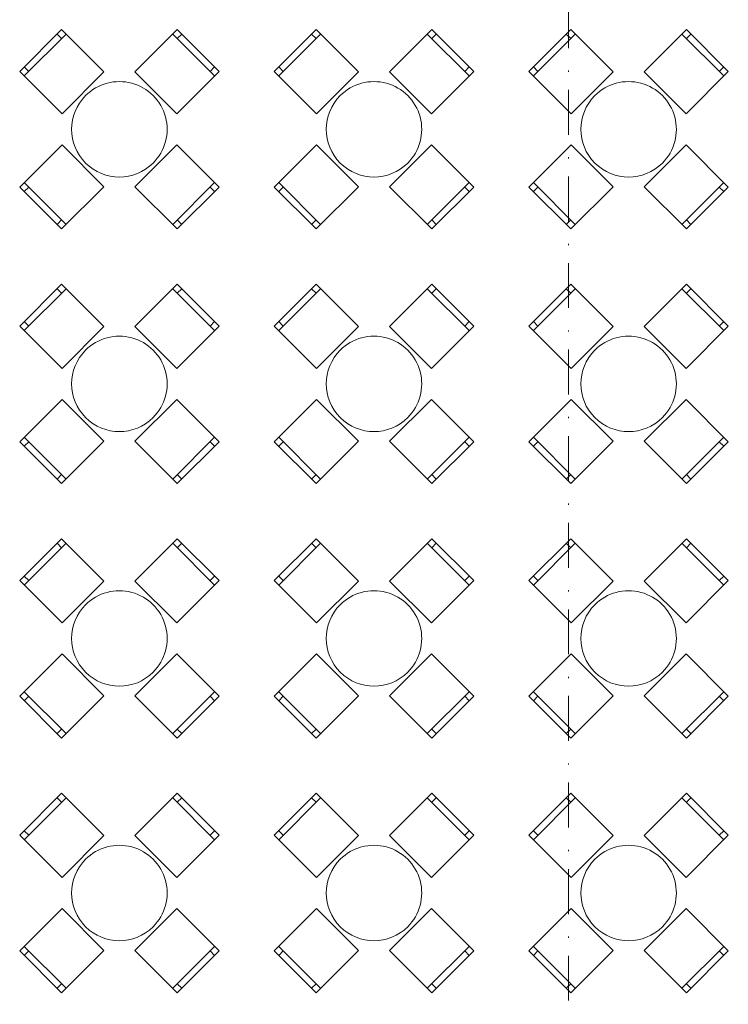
# Model space of a CAD drawing. Header units: millimetres. Extents: x 0 to 1184, y 0 to 836.
# Tile 67 of 86: x 128 to 184, y 546 to 623. Entities that reach past the tile are written whole.
import ezdxf
from ezdxf.xclip import XClip

# ---------------------------------------------------------------- set-up
doc = ezdxf.new("R2010")
doc.units = ezdxf.units.MM
doc.header["$MEASUREMENT"] = 0
doc.header["$XCLIPFRAME"] = 0
doc.linetypes.add('Штрихпунктирная', pattern=[6.702778, 3.527778, -1.763889, 0, -1.411111])
doc.layers.add('Интерьер - Мебель', color=7, linetype='Continuous')
doc.layers.add('Элемент Модели - Оси', color=7, linetype='Continuous')

# ---------------------------------------------------------------- blocks, each defined once
blk = doc.blocks.new('Чертеж_4_4', base_point=(-278.479, 89.564))
at = {"layer": 'Интерьер - Мебель', "color": 7, "linetype": 'Continuous', "lineweight": 15}
for p, q in [((128.762, 618.931), (132.05, 622.219)), ((131.697, 621.866), (131.343, 622.219)), ((140.429, 622.219), (143.717, 618.931)), ((140.783, 621.866), (141.136, 622.219)), ((148.762, 618.931), (152.05, 622.219)), ((151.697, 621.866), (151.343, 622.219)), ((160.429, 622.219), (163.717, 618.931)), ((160.783, 621.866), (161.136, 622.219)), ((168.762, 618.931), (172.05, 622.219)), ((171.697, 621.866), (171.343, 622.219)), ((180.429, 622.219), (183.717, 618.931)), ((180.783, 621.866), (181.136, 622.219)), ((129.116, 619.285), (128.762, 619.638)), ((143.364, 619.285), (143.717, 619.638)), ((149.116, 619.285), (148.762, 619.638)), ((163.364, 619.285), (163.717, 619.638)), ((169.116, 619.285), (168.762, 619.638)), ((183.364, 619.285), (183.717, 619.638)), ((132.05, 607.264), (128.762, 610.552)), ((143.717, 610.552), (140.429, 607.264)), ((152.05, 607.264), (148.762, 610.552)), ((163.717, 610.552), (160.429, 607.264)), ((172.05, 607.264), (168.762, 610.552)), ((183.717, 610.552), (180.429, 607.264)), ((129.116, 610.198), (128.762, 609.845)), ((143.364, 610.198), (143.717, 609.845)), ((149.116, 610.198), (148.762, 609.845)), ((163.364, 610.198), (163.717, 609.845)), ((169.116, 610.198), (168.762, 609.845)), ((183.364, 610.198), (183.717, 609.845)), ((131.697, 607.617), (131.343, 607.264)), ((140.783, 607.617), (141.136, 607.264)), ((151.697, 607.617), (151.343, 607.264)), ((160.783, 607.617), (161.136, 607.264)), ((171.697, 607.617), (171.343, 607.264)), ((180.783, 607.617), (181.136, 607.264)), ((128.762, 598.931), (132.05, 602.219)), ((131.697, 601.866), (131.343, 602.219)), ((140.429, 602.219), (143.717, 598.931)), ((140.783, 601.866), (141.136, 602.219)), ((148.762, 598.931), (152.05, 602.219)), ((151.697, 601.866), (151.343, 602.219)), ((160.429, 602.219), (163.717, 598.931)), ((160.783, 601.866), (161.136, 602.219)), ((168.762, 598.931), (172.05, 602.219)), ((171.697, 601.866), (171.343, 602.219)), ((180.429, 602.219), (183.717, 598.931)), ((180.783, 601.866), (181.136, 602.219)), ((129.116, 599.285), (128.762, 599.638)), ((143.364, 599.285), (143.717, 599.638)), ((149.116, 599.285), (148.762, 599.638)), ((163.364, 599.285), (163.717, 599.638)), ((169.116, 599.285), (168.762, 599.638)), ((183.364, 599.285), (183.717, 599.638)), ((132.05, 587.264), (128.762, 590.552)), ((143.717, 590.552), (140.429, 587.264)), ((152.05, 587.264), (148.762, 590.552)), ((163.717, 590.552), (160.429, 587.264)), ((172.05, 587.264), (168.762, 590.552)), ((183.717, 590.552), (180.429, 587.264)), ((129.116, 590.198), (128.762, 589.845)), ((143.364, 590.198), (143.717, 589.845)), ((149.116, 590.198), (148.762, 589.845)), ((163.364, 590.198), (163.717, 589.845)), ((169.116, 590.198), (168.762, 589.845)), ((183.364, 590.198), (183.717, 589.845)), ((131.697, 587.617), (131.343, 587.264)), ((140.783, 587.617), (141.136, 587.264)), ((151.697, 587.617), (151.343, 587.264)), ((160.783, 587.617), (161.136, 587.264)), ((171.697, 587.617), (171.343, 587.264)), ((180.783, 587.617), (181.136, 587.264)), ((128.762, 578.931), (132.05, 582.219)), ((131.697, 581.866), (131.343, 582.219)), ((140.429, 582.219), (143.717, 578.931)), ((140.783, 581.866), (141.136, 582.219)), ((148.762, 578.931), (152.05, 582.219)), ((151.697, 581.866), (151.343, 582.219)), ((160.429, 582.219), (163.717, 578.931)), ((160.783, 581.866), (161.136, 582.219)), ((168.762, 578.931), (172.05, 582.219)), ((171.697, 581.866), (171.343, 582.219)), ((180.429, 582.219), (183.717, 578.931)), ((180.783, 581.866), (181.136, 582.219)), ((129.116, 579.285), (128.762, 579.638)), ((143.364, 579.285), (143.717, 579.638)), ((149.116, 579.285), (148.762, 579.638)), ((163.364, 579.285), (163.717, 579.638)), ((169.116, 579.285), (168.762, 579.638)), ((183.364, 579.285), (183.717, 579.638)), ((132.05, 567.264), (128.762, 570.552)), ((129.116, 570.198), (128.762, 569.845)), ((143.717, 570.552), (140.429, 567.264)), ((143.364, 570.198), (143.717, 569.845)), ((152.05, 567.264), (148.762, 570.552)), ((149.116, 570.198), (148.762, 569.845)), ((163.717, 570.552), (160.429, 567.264)), ((163.364, 570.198), (163.717, 569.845)), ((172.05, 567.264), (168.762, 570.552)), ((169.116, 570.198), (168.762, 569.845)), ((183.717, 570.552), (180.429, 567.264)), ((183.364, 570.198), (183.717, 569.845)), ((131.697, 567.617), (131.343, 567.264)), ((140.783, 567.617), (141.136, 567.264)), ((151.697, 567.617), (151.343, 567.264)), ((160.783, 567.617), (161.136, 567.264)), ((171.697, 567.617), (171.343, 567.264)), ((180.783, 567.617), (181.136, 567.264)), ((128.762, 558.931), (132.05, 562.219)), ((131.697, 561.866), (131.343, 562.219)), ((140.429, 562.219), (143.717, 558.931)), ((140.783, 561.866), (141.136, 562.219)), ((148.762, 558.931), (152.05, 562.219)), ((151.697, 561.866), (151.343, 562.219)), ((160.429, 562.219), (163.717, 558.931)), ((160.783, 561.866), (161.136, 562.219)), ((168.762, 558.931), (172.05, 562.219)), ((171.697, 561.866), (171.343, 562.219)), ((180.429, 562.219), (183.717, 558.931)), ((180.783, 561.866), (181.136, 562.219)), ((129.116, 559.285), (128.762, 559.638)), ((143.364, 559.285), (143.717, 559.638)), ((149.116, 559.285), (148.762, 559.638)), ((163.364, 559.285), (163.717, 559.638)), ((169.116, 559.285), (168.762, 559.638)), ((183.364, 559.285), (183.717, 559.638)), ((132.05, 547.264), (128.762, 550.552)), ((129.116, 550.198), (128.762, 549.845)), ((143.717, 550.552), (140.429, 547.264)), ((143.364, 550.198), (143.717, 549.845)), ((152.05, 547.264), (148.762, 550.552)), ((149.116, 550.198), (148.762, 549.845)), ((163.717, 550.552), (160.429, 547.264)), ((163.364, 550.198), (163.717, 549.845)), ((172.05, 547.264), (168.762, 550.552)), ((169.116, 550.198), (168.762, 549.845)), ((183.717, 550.552), (180.429, 547.264)), ((183.364, 550.198), (183.717, 549.845)), ((131.697, 547.617), (131.343, 547.264)), ((140.783, 547.617), (141.136, 547.264)), ((151.697, 547.617), (151.343, 547.264)), ((160.783, 547.617), (161.136, 547.264)), ((171.697, 547.617), (171.343, 547.264)), ((180.783, 547.617), (181.136, 547.264))]:
    blk.add_line(p, q, dxfattribs=at)
at = {"layer": 'Интерьер - Мебель', "color": 7, "linetype": 'Continuous', "lineweight": 15, "flags": 128}
for points in [[(131.732, 615.961), (135.02, 619.249), (131.697, 622.573), (128.409, 619.285)], [(137.459, 619.249), (140.748, 615.961), (144.071, 619.285), (140.783, 622.573)], [(151.732, 615.961), (155.02, 619.249), (151.697, 622.573), (148.409, 619.285)], [(157.459, 619.249), (160.748, 615.961), (164.071, 619.285), (160.783, 622.573)], [(171.732, 615.961), (175.02, 619.249), (171.697, 622.573), (168.409, 619.285)], [(177.459, 619.249), (180.748, 615.961), (184.071, 619.285), (180.783, 622.573)], [(135.02, 610.234), (131.732, 613.522), (128.409, 610.198), (131.697, 606.91)], [(140.748, 613.522), (137.459, 610.234), (140.783, 606.91), (144.071, 610.198)], [(155.02, 610.234), (151.732, 613.522), (148.409, 610.198), (151.697, 606.91)], [(160.748, 613.522), (157.459, 610.234), (160.783, 606.91), (164.071, 610.198)], [(175.02, 610.234), (171.732, 613.522), (168.409, 610.198), (171.697, 606.91)], [(180.748, 613.522), (177.459, 610.234), (180.783, 606.91), (184.071, 610.198)], [(131.732, 595.961), (135.02, 599.249), (131.697, 602.573), (128.409, 599.285)], [(137.459, 599.249), (140.748, 595.961), (144.071, 599.285), (140.783, 602.573)], [(151.732, 595.961), (155.02, 599.249), (151.697, 602.573), (148.409, 599.285)], [(157.459, 599.249), (160.748, 595.961), (164.071, 599.285), (160.783, 602.573)], [(171.732, 595.961), (175.02, 599.249), (171.697, 602.573), (168.409, 599.285)], [(177.459, 599.249), (180.748, 595.961), (184.071, 599.285), (180.783, 602.573)], [(135.02, 590.234), (131.732, 593.522), (128.409, 590.198), (131.697, 586.91)], [(140.748, 593.522), (137.459, 590.234), (140.783, 586.91), (144.071, 590.198)], [(155.02, 590.234), (151.732, 593.522), (148.409, 590.198), (151.697, 586.91)], [(160.748, 593.522), (157.459, 590.234), (160.783, 586.91), (164.071, 590.198)], [(175.02, 590.234), (171.732, 593.522), (168.409, 590.198), (171.697, 586.91)], [(180.748, 593.522), (177.459, 590.234), (180.783, 586.91), (184.071, 590.198)], [(131.732, 575.961), (135.02, 579.249), (131.697, 582.573), (128.409, 579.285)], [(137.459, 579.249), (140.748, 575.961), (144.071, 579.285), (140.783, 582.573)], [(151.732, 575.961), (155.02, 579.249), (151.697, 582.573), (148.409, 579.285)], [(157.459, 579.249), (160.748, 575.961), (164.071, 579.285), (160.783, 582.573)], [(171.732, 575.961), (175.02, 579.249), (171.697, 582.573), (168.409, 579.285)], [(177.459, 579.249), (180.748, 575.961), (184.071, 579.285), (180.783, 582.573)], [(135.02, 570.234), (131.732, 573.522), (128.409, 570.198), (131.697, 566.91)], [(140.748, 573.522), (137.459, 570.234), (140.783, 566.91), (144.071, 570.198)], [(155.02, 570.234), (151.732, 573.522), (148.409, 570.198), (151.697, 566.91)], [(160.748, 573.522), (157.459, 570.234), (160.783, 566.91), (164.071, 570.198)], [(175.02, 570.234), (171.732, 573.522), (168.409, 570.198), (171.697, 566.91)], [(180.748, 573.522), (177.459, 570.234), (180.783, 566.91), (184.071, 570.198)], [(131.732, 555.961), (135.02, 559.249), (131.697, 562.573), (128.409, 559.285)], [(137.459, 559.249), (140.748, 555.961), (144.071, 559.285), (140.783, 562.573)], [(151.732, 555.961), (155.02, 559.249), (151.697, 562.573), (148.409, 559.285)], [(157.459, 559.249), (160.748, 555.961), (164.071, 559.285), (160.783, 562.573)], [(171.732, 555.961), (175.02, 559.249), (171.697, 562.573), (168.409, 559.285)], [(177.459, 559.249), (180.748, 555.961), (184.071, 559.285), (180.783, 562.573)], [(135.02, 550.234), (131.732, 553.522), (128.409, 550.198), (131.697, 546.91)], [(140.748, 553.522), (137.459, 550.234), (140.783, 546.91), (144.071, 550.198)], [(155.02, 550.234), (151.732, 553.522), (148.409, 550.198), (151.697, 546.91)], [(160.748, 553.522), (157.459, 550.234), (160.783, 546.91), (164.071, 550.198)], [(175.02, 550.234), (171.732, 553.522), (168.409, 550.198), (171.697, 546.91)], [(180.748, 553.522), (177.459, 550.234), (180.783, 546.91), (184.071, 550.198)]]:
    blk.add_lwpolyline(points, close=True, dxfattribs=at)
for points in [[(133.588, 617.393, 1), (138.891, 612.09, 1)], [(153.588, 617.393, 1), (158.891, 612.09, 1)], [(173.588, 617.393, 1), (178.891, 612.09, 1)], [(133.588, 597.393, 1), (138.891, 592.09, 1)], [(153.588, 597.393, 1), (158.891, 592.09, 1)], [(173.588, 597.393, 1), (178.891, 592.09, 1)], [(133.588, 577.393, 1), (138.891, 572.09, 1)], [(153.588, 577.393, 1), (158.891, 572.09, 1)], [(173.588, 577.393, 1), (178.891, 572.09, 1)], [(133.588, 557.393, 1), (138.891, 552.09, 1)], [(153.588, 557.393, 1), (158.891, 552.09, 1)], [(173.588, 557.393, 1), (178.891, 552.09, 1)]]:
    blk.add_lwpolyline(points, format="xyb", close=True, dxfattribs=at)
at = {"layer": 'Элемент Модели - Оси', "color": 7, "linetype": 'Штрихпунктирная', "lineweight": 15}
blk.add_line((171.521, 828.727), (171.521, 151.766), dxfattribs=at)

msp = doc.modelspace()

# ---------------------------------------------------------------- block references
at = {"color": 161, "linetype": 'Continuous', "lineweight": 40, "true_color": 0x83aefe}
ref = msp.add_blockref('Чертеж_4_4', (-278.479, 89.564), dxfattribs=at)
XClip(ref).set_block_clipping_path([(57.3201676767, 151.7660533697), (1181.0522393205, 828.727105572)])

doc.saveas('drawing.dxf')
